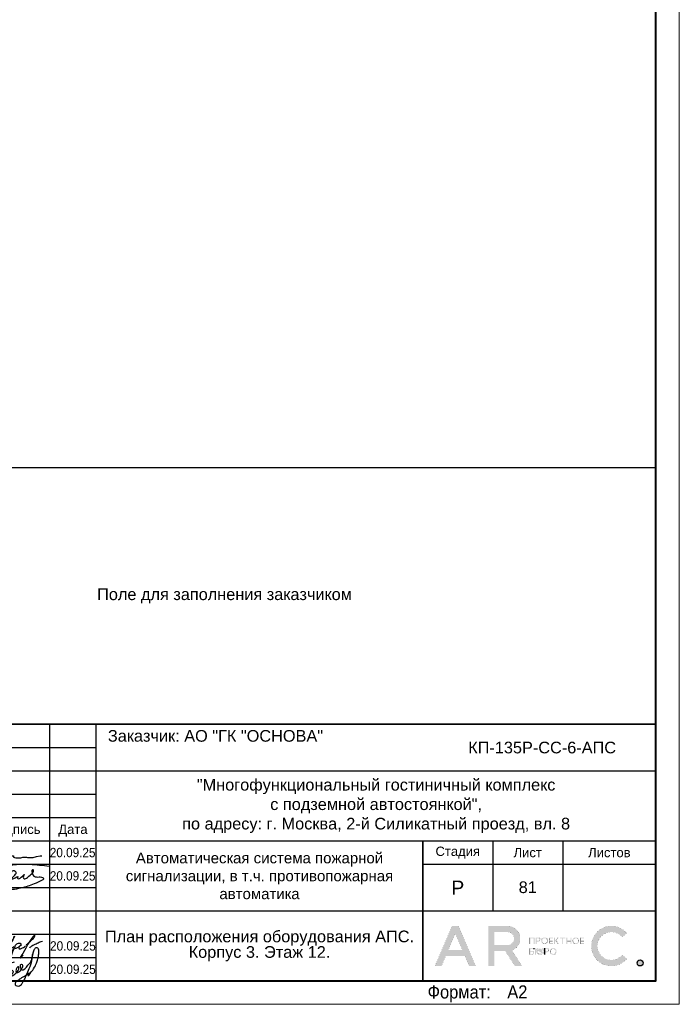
# Model space of a CAD drawing. Header units: millimetres. Extents: x -195178 to 1761886, y 140622 to 301105.
# Tile 64 of 131: x 617169 to 631311, y 182305 to 203401. Entities that reach past the tile are written whole.
import ezdxf
from ezdxf.enums import TextEntityAlignment as Align

# ---------------------------------------------------------------- set-up
doc = ezdxf.new("R2010")
doc.units = ezdxf.units.MM
doc.layers.get('Defpoints').update_dxf_attribs({"color": 252})
for name, color, linetype, lineweight in [('DB CP Оформление', 7, 'Continuous', 25), ('Охрана входов', 252, 'Continuous', 30), ('Рамка', 7, 'Continuous', 18)]:
    doc.layers.add(name, color=color, linetype=linetype, lineweight=lineweight)
doc.layers.add('DB CP Подписи', color=7, linetype='Continuous', lineweight=25, true_color=0x0a45f5)
doc.layers.add('Автоматика', color=1, linetype='Continuous')
doc.layers.add('формат', color=250, linetype='Continuous')
doc.styles.add('Arial', font='arial.ttf', dxfattribs={"width": 0.9, "height": 699.9999999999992})
doc.styles.add('CP.Text', font='arial.ttf')
doc.styles.add('CP.Text дата', font='arial.ttf', dxfattribs={"width": 0.9})

# ---------------------------------------------------------------- blocks, each defined once
blk = doc.blocks.new('*U29')
at = {"color": 0, "lineweight": 0}
blk.add_lwpolyline([(-594, 4.393872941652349e-15), (6.661338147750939e-14, 6.661338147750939e-14), (3.331937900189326e-14, 420.0000000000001), (-594.0000000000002, 420.0000000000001)], close=True, dxfattribs=at)
at = {"lineweight": 40}
blk.add_lwpolyline([(-574, 5.000000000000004), (-4.999999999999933, 5.000000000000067), (-4.999999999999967, 415.0000000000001), (-574.0000000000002, 415.0000000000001)], close=True, dxfattribs=at)
at = {"style": 'Arial', "width": 0.9}
blk.add_text('Формат:', height=2.8, dxfattribs=at).set_placement((-53.97311837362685, 1.250000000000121))
at = {"style": 'Arial', "width": 0.9, "flags": 8}
blk.add_attdef('FORMAT', (-36.87188609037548, 1.257088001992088), '', height=2.8, dxfattribs=at)
blk = doc.blocks.new('Попов')
at = {"layer": 'DB CP Подписи', "color": 160, "true_color": 0x0a45f5}
for points in [[(7.394956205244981, 7.032094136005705), (4.284556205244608, 0.8400941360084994), (3.982156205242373, 0.4944941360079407), (3.665356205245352, 0.2583778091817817), (3.190156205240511, 0.09837780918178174), (2.801356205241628, 0.2064941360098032), (2.509696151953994, 0.451294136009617), (2.383756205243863, 0.7680941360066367), (2.429696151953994, 0.9984941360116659), (2.62855620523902, 1.243294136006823), (3.319756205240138, 1.603294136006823), (3.895756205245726, 1.848094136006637), (4.370956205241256, 1.992094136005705), (4.918156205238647, 1.992094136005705)], [(7.394956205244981, 7.032094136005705), (6.962956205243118, 6.427294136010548), (4.918156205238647, 1.992094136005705)], [(8.094156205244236, 0.03369413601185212), (8.828556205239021, 0.5520941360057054), (9.980556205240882, 1.272094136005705), (10.85895620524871, 1.761694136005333), (10.41255620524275, 1.084894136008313), (11.57895620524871, 2.611294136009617), (12.16935620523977, 3.84969413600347), (12.471756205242, 4.713694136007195), (12.629696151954, 5.419294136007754), (12.689696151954, 6.2400941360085), (12.54375620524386, 6.945694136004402), (12.34215620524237, 7.075294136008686), (12.03975620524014, 7.075294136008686), (11.64969615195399, 6.6000941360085), (11.379696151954, 5.779294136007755), (11.21895620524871, 4.728094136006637), (10.72935620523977, 3.014494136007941), (9.418956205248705, 0.0336941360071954)], [(5.979696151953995, 4.069175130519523), (4.859696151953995, -0.1216221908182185), (5.311356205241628, 0.624094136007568), (5.311356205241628, 0.8688941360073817), (5.624396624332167, 1.697142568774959), (6.247356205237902, 2.150494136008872), (6.650556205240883, 2.323294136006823), (6.909756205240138, 2.323294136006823), (7.125756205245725, 2.150494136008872), (7.125756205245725, 1.747294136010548), (6.82335620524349, 1.243294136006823), (6.333756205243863, 0.7968941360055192), (5.714556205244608, 0.5088941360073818), (5.412156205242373, 0.5952941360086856), (5.49855620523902, 1.286494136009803), (5.817585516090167, 1.879286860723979), (5.714556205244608, 1.286494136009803), (5.829756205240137, 0.9552941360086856), (6.146556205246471, 0.8832941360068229), (6.794556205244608, 1.012894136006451), (7.528956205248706, 1.459294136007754), (8.119356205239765, 2.064094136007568), (8.407356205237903, 2.510494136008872), (8.407356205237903, 2.899294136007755), (8.320956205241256, 3.028894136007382), (8.090556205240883, 2.956894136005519), (7.816956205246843, 2.366494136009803), (7.816956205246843, 1.963294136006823), (7.989756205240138, 1.776094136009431), (8.364156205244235, 1.891294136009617), (8.82495620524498, 2.323294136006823), (9.055356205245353, 2.697694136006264), (9.271356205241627, 3.302494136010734), (9.012156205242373, 3.561694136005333), (8.882556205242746, 3.561694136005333), (8.709696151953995, 3.3600941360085), (8.709696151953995, 2.978377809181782), (9.039696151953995, 2.408377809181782), (10.349696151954, 3.378377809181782), (11.11969615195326, 4.410259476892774), (11.27818451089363, 5.133235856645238), (11.35539592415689, 5.654323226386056), (11.38831620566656, 5.819447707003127), (11.35539592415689, 5.654323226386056)], [(3.521356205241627, 2.971294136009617), (3.294445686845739, 2.859738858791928), (4.789696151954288, 2.859738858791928)], [(3.521356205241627, 2.971294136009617), (4.126156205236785, 3.244894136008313), (4.932556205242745, 3.475294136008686), (6.444556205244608, 3.835294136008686), (7.495756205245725, 4.080094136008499)], [(1.534156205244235, 0.8688941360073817), (1.303756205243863, 1.041694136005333), (1.217356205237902, 1.214494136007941), (1.447756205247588, 1.416094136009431), (2.038156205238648, 1.603294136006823), (2.815756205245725, 1.761694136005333), (3.506956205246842, 1.876894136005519), (4.357209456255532, 1.989153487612), (4.918156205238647, 1.992094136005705)]]:
    blk.add_spline(points, degree=3, dxfattribs=at)
at = {"layer": 'DB CP Подписи'}
blk.add_spline([(8.094156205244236, 0.03369413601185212), (7.791756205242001, -0.2544480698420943), (7.618956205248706, -0.4847058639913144), (7.618956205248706, -0.8015058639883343), (7.950156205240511, -1.060705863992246), (8.569356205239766, -1.060705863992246), (8.943756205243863, -0.7583058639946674), (9.116556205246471, -0.4991058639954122), (9.418956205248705, 0.0336941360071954)], degree=3, dxfattribs=at)
blk = doc.blocks.new('A$Cf51998ab')
at = {"layer": 'DB CP Подписи'}
for points in [[(2.024743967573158, 7.175397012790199), (0.02474396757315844, 3.175397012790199), (2.524743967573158, 0.1753970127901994), (9.524743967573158, 6.675397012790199), (17.02474396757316, 19.1753970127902), (23.52474396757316, 28.6753970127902), (29.02474396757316, 35.6753970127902), (35.52474396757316, 43.6753970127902), (36.52474396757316, 44.6753970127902), (30.02474396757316, 30.6753970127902), (28.52474396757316, 26.1753970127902), (28.52474396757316, 25.1753970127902), (31.52474396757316, 26.6753970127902), (36.02474396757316, 30.1753970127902), (43.52474396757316, 36.1753970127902), (45.52474396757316, 39.1753970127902), (47.52474396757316, 42.6753970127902), (47.52474396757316, 43.1753970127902), (48.02474396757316, 44.1753970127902), (40.52474396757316, 31.1753970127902), (37.52474396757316, 25.6753970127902), (40.52474396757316, 25.1753970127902), (47.02474396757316, 28.6753970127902), (47.52474396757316, 29.1753970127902)], [(66.52474396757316, 31.6753970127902), (75.02474396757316, 39.1753970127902), (79.02474396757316, 43.6753970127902), (79.52474396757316, 46.6753970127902), (75.02474396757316, 41.6753970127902), (69.02474396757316, 32.6753970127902), (61.02474396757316, 18.6753970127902), (57.02474396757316, 11.6753970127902), (61.52474396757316, 15.6753970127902)], [(57.52474396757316, 34.1753970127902), (54.52474396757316, 34.1753970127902), (50.02474396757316, 31.1753970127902), (49.52474396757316, 26.1753970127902), (54.02474396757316, 27.6753970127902), (56.02474396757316, 29.1753970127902), (58.02474396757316, 33.1753970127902), (57.52474396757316, 34.1753970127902)], [(59.02474396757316, 30.6753970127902), (55.49455854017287, 28.71229258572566), (55.52474396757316, 25.6753970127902), (57.52474396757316, 25.6753970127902), (62.02474396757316, 27.6753970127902), (65.02474396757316, 29.6753970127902), (65.52474396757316, 30.1753970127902)], [(71.80259313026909, 27.23596012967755), (75.18207571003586, 30.02247973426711), (81.43411698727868, 33.40007838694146), (87.77064376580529, 36.27103771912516), (91.06563812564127, 37.45319772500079)]]:
    blk.add_spline(points, degree=3, dxfattribs=at)
blk = doc.blocks.new('Лого')
at = {"layer": 'DB CP Оформление'}
h = blk.add_hatch(color=0, dxfattribs=at)
edge = h.paths.add_edge_path()
edge.add_line((-3.149615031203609, 491.8564630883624), (-2.145539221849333, 491.0307320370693))
edge.add_arc((-5.466713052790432, 493.7619962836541), 4.300000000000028, 39.43316774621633, 320.5668322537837, ccw=False)
edge.add_line((-2.145539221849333, 496.4932605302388), (-3.149615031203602, 495.6675294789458))
edge.add_arc((-5.466713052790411, 493.7619962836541), 3.000000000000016, 39.43316774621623, 320.5668322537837)
edge = h.paths.add_edge_path()
edge.add_arc((0.7039796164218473, 490.1453402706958), 0.65, 0, 360)
h.paths.add_polyline_path([(-38.91856638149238, 496.3972109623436), (-37.43639440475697, 492.9290438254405), (-40.40073835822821, 492.9290438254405)], flags=16)
edge = h.paths.add_edge_path(flags=16)
edge.add_line((-30.56831019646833, 493.9825875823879), (-27.63778042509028, 493.9825875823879))
edge.add_arc((-27.63778042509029, 495.2825875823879), 1.299999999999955, 270.0000000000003, 360.0000000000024)
edge.add_line((-26.33778042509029, 495.2825875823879), (-26.33778042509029, 495.4512324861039))
edge.add_arc((-27.63778042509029, 495.4512324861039), 1.300000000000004, 359.9999999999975, 449.9999999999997)
edge.add_line((-27.63778042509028, 496.7512324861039), (-30.56831019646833, 496.7512324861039))
edge.add_line((-30.56831019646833, 496.7512324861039), (-30.56831019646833, 493.9825875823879))
h.paths.add_polyline_path([(-35.9689509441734, 489.4953402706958), (-36.88082038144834, 491.6290438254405), (-40.956312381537, 491.6290438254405), (-41.8681818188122, 489.4953402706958), (-43.28192242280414, 489.4953402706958), (-39.6254366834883, 498.0512324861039), (-38.21169607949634, 498.0512324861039), (-34.55521034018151, 489.4953402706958)])
edge = h.paths.add_edge_path()
edge.add_line((-30.56831019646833, 489.4953402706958), (-31.86831019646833, 489.4953402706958))
edge.add_line((-31.86831019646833, 489.4953402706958), (-31.86831019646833, 498.0512324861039))
edge.add_line((-31.86831019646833, 498.0512324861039), (-27.63778042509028, 498.0512324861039))
edge.add_arc((-27.63778042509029, 495.4512324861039), 2.600000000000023, 0, 89.99999999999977, ccw=False)
edge.add_line((-25.03778042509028, 495.4512324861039), (-25.03778042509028, 495.2825875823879))
edge.add_arc((-27.63778042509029, 495.2825875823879), 2.600000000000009, -70.23716168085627, 0, ccw=False)
edge.add_line((-26.75864866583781, 492.8357268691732), (-24.6131234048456, 489.4953402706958))
edge.add_line((-24.6131234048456, 489.4953402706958), (-26.15818166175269, 489.4953402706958))
edge.add_line((-26.15818166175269, 489.4953402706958), (-28.20534579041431, 492.6825875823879))
edge.add_line((-28.20534579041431, 492.6825875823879), (-30.56831019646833, 492.6825875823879))
edge.add_line((-30.56831019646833, 492.6825875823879), (-30.56831019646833, 489.4953402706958))
edge = h.paths.add_edge_path(flags=16)
edge.add_line((-21.27053753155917, 492.6928723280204), (-21.27053753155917, 492.5228723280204))
edge.add_arc((-20.82053753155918, 492.5228723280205), 0.4499999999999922, 180.0000000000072, 270.0000000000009)
edge.add_line((-20.82053753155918, 492.0728723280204), (-20.69150461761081, 492.0728723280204))
edge.add_arc((-20.6915046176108, 492.5228723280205), 0.4500000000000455, 269.9999999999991, 359.9999999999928)
edge.add_line((-20.24150461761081, 492.5228723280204), (-20.24150461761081, 492.6928723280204))
edge.add_arc((-20.69150461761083, 492.6928723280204), 0.4500000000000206, 0, 89.99999999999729)
edge.add_line((-20.69150461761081, 493.1428723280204), (-20.82053753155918, 493.1428723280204))
edge.add_arc((-20.82053753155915, 492.6928723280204), 0.4500000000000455, 90.00000000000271, 180)
edge = h.paths.add_edge_path(flags=17)
edge.add_line((-21.62964566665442, 491.9228723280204), (-21.62964566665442, 492.5328723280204))
edge.add_line((-21.62964566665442, 492.5328723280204), (-21.45053753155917, 492.5328723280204))
edge.add_line((-21.45053753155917, 492.5328723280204), (-21.45053753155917, 492.5228723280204))
edge.add_arc((-20.85053753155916, 492.5228723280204), 0.6000000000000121, 180, 269.999999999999)
edge.add_line((-20.85053753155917, 491.9228723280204), (-20.66150461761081, 491.9228723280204))
edge.add_arc((-20.66150461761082, 492.5228723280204), 0.6000000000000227, 270.000000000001, 360)
edge.add_line((-20.06150461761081, 492.5228723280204), (-20.06150461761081, 492.6928723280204))
edge.add_arc((-20.66150461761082, 492.6928723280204), 0.6000000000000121, 0, 89.99999999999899)
edge.add_line((-20.66150461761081, 493.2928723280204), (-20.85053753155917, 493.2928723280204))
edge.add_arc((-20.85053753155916, 492.6928723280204), 0.6000000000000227, 90.00000000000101, 180)
edge.add_line((-21.45053753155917, 492.6928723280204), (-21.45053753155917, 492.6828723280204))
edge.add_line((-21.45053753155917, 492.6828723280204), (-21.62964566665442, 492.6828723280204))
edge.add_line((-21.62964566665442, 492.6828723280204), (-21.62964566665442, 493.2928723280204))
edge.add_line((-21.62964566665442, 493.2928723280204), (-21.80964566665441, 493.2928723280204))
edge.add_line((-21.80964566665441, 493.2928723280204), (-21.80964566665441, 491.9228723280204))
edge.add_line((-21.80964566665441, 491.9228723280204), (-21.62964566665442, 491.9228723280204))
edge = h.paths.add_edge_path(flags=16)
edge.add_line((-18.44160413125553, 492.6928723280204), (-18.44160413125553, 492.5228723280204))
edge.add_arc((-17.99160413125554, 492.5228723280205), 0.4499999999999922, 180.0000000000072, 270.0000000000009)
edge.add_line((-17.99160413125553, 492.0728723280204), (-17.86257121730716, 492.0728723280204))
edge.add_arc((-17.86257121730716, 492.5228723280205), 0.4500000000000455, 269.9999999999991, 359.9999999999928)
edge.add_line((-17.41257121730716, 492.5228723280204), (-17.41257121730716, 492.6928723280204))
edge.add_arc((-17.86257121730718, 492.6928723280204), 0.4500000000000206, 0, 89.99999999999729)
edge.add_line((-17.86257121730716, 493.1428723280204), (-17.99160413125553, 493.1428723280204))
edge.add_arc((-17.99160413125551, 492.6928723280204), 0.4500000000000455, 90.00000000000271, 180)
edge = h.paths.add_edge_path()
edge.add_line((-18.62160413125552, 492.6928723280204), (-18.62160413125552, 492.5228723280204))
edge.add_arc((-18.02160413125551, 492.5228723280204), 0.6000000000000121, 180, 269.999999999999)
edge.add_line((-18.02160413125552, 491.9228723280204), (-17.83257121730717, 491.9228723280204))
edge.add_arc((-17.83257121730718, 492.5228723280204), 0.6000000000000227, 270.000000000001, 360)
edge.add_line((-17.23257121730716, 492.5228723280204), (-17.23257121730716, 492.6928723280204))
edge.add_arc((-17.83257121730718, 492.6928723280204), 0.6000000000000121, 0, 89.99999999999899)
edge.add_line((-17.83257121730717, 493.2928723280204), (-18.02160413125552, 493.2928723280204))
edge.add_arc((-18.02160413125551, 492.6928723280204), 0.6000000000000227, 90.00000000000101, 180)
edge = h.paths.add_edge_path(flags=16)
edge.add_line((-13.61226025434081, 494.9777851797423), (-13.61226025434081, 494.8077851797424))
edge.add_arc((-13.16226025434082, 494.8077851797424), 0.4499999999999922, 180.0000000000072, 270.0000000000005)
edge.add_line((-13.16226025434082, 494.3577851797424), (-13.03322734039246, 494.3577851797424))
edge.add_arc((-13.03322734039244, 494.8077851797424), 0.4500000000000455, 269.9999999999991, 359.9999999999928)
edge.add_line((-12.58322734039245, 494.8077851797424), (-12.58322734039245, 494.9777851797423))
edge.add_arc((-13.03322734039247, 494.9777851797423), 0.4500000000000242, 0, 89.99999999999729)
edge.add_line((-13.03322734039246, 495.4277851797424), (-13.16226025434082, 495.4277851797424))
edge.add_arc((-13.16226025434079, 494.9777851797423), 0.4500000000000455, 90.00000000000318, 180)
edge = h.paths.add_edge_path()
edge.add_line((-13.79226025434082, 494.9777851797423), (-13.79226025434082, 494.8077851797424))
edge.add_arc((-13.19226025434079, 494.8077851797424), 0.6000000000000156, 180, 269.9999999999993)
edge.add_line((-13.19226025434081, 494.2077851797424), (-13.00322734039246, 494.2077851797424))
edge.add_arc((-13.00322734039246, 494.8077851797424), 0.6000000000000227, 270.000000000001, 360)
edge.add_line((-12.40322734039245, 494.8077851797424), (-12.40322734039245, 494.9777851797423))
edge.add_arc((-13.00322734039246, 494.9777851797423), 0.6000000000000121, 0, 89.99999999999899)
edge.add_line((-13.00322734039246, 495.5777851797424), (-13.19226025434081, 495.5777851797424))
edge.add_arc((-13.19226025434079, 494.9777851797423), 0.6000000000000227, 90.00000000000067, 180)
edge = h.paths.add_edge_path(flags=16)
edge.add_line((-20.28705089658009, 494.9777851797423), (-20.28705089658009, 494.8077851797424))
edge.add_arc((-19.8370508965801, 494.8077851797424), 0.4499999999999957, 180.0000000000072, 270.0000000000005)
edge.add_line((-19.83705089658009, 494.3577851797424), (-19.70801798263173, 494.3577851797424))
edge.add_arc((-19.70801798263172, 494.8077851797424), 0.4500000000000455, 269.9999999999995, 359.9999999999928)
edge.add_line((-19.25801798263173, 494.8077851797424), (-19.25801798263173, 494.9777851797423))
edge.add_arc((-19.70801798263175, 494.9777851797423), 0.4500000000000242, 0, 89.99999999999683)
edge.add_line((-19.70801798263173, 495.4277851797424), (-19.83705089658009, 495.4277851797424))
edge.add_arc((-19.83705089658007, 494.9777851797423), 0.4500000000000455, 90.00000000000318, 180)
edge = h.paths.add_edge_path()
edge.add_line((-20.46705089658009, 494.9777851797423), (-20.46705089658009, 494.8077851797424))
edge.add_arc((-19.86705089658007, 494.8077851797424), 0.6000000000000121, 180, 269.999999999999)
edge.add_line((-19.86705089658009, 494.2077851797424), (-19.67801798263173, 494.2077851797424))
edge.add_arc((-19.67801798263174, 494.8077851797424), 0.6000000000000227, 270.000000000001, 360)
edge.add_line((-19.07801798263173, 494.8077851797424), (-19.07801798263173, 494.9777851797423))
edge.add_arc((-19.67801798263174, 494.9777851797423), 0.6000000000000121, 0, 89.99999999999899)
edge.add_line((-19.67801798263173, 495.5777851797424), (-19.86705089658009, 495.5777851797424))
edge.add_arc((-19.86705089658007, 494.9777851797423), 0.6000000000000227, 90.00000000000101, 180)
edge = h.paths.add_edge_path(flags=16)
edge.add_arc((-19.22667760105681, 492.7878723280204), 0.1800000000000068, 270.0000000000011, 360)
edge.add_line((-19.04667760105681, 492.7878723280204), (-19.0466776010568, 492.9328723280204))
edge.add_arc((-19.22667760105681, 492.9328723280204), 0.1800000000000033, 0, 89.99999999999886)
edge.add_line((-19.2266776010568, 493.1128723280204), (-19.63443714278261, 493.1128723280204))
edge.add_line((-19.63443714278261, 493.1128723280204), (-19.6344371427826, 492.6078723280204))
edge.add_line((-19.6344371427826, 492.6078723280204), (-19.22667760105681, 492.6078723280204))
edge = h.paths.add_edge_path()
edge.add_line((-19.63443714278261, 491.9228723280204), (-19.81443714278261, 491.9228723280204))
edge.add_line((-19.81443714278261, 491.9228723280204), (-19.81443714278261, 493.2928723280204))
edge.add_line((-19.81443714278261, 493.2928723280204), (-19.2266776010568, 493.2928723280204))
edge.add_arc((-19.2266776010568, 492.9328723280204), 0.3600000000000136, 0, 89.99999999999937, ccw=False)
edge.add_line((-18.8666776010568, 492.9328723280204), (-18.86667760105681, 492.7878723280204))
edge.add_arc((-19.22667760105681, 492.7878723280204), 0.3600000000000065, -89.99999999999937, 0, ccw=False)
edge.add_line((-19.22667760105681, 492.4278723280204), (-19.63443714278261, 492.4278723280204))
edge.add_line((-19.63443714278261, 492.4278723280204), (-19.63443714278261, 491.9228723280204))
edge = h.paths.add_edge_path(flags=16)
edge.add_line((-22.41432519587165, 492.0728723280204), (-22.81592550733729, 492.0728723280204))
edge.add_line((-22.81592550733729, 492.0728723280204), (-22.81592550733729, 492.5700955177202))
edge.add_line((-22.81592550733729, 492.5700955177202), (-22.41432519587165, 492.5700955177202))
edge.add_arc((-22.41432519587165, 492.3900955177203), 0.17999999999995, -1.807620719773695e-11, 89.99999999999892, ccw=False)
edge.add_line((-22.23432519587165, 492.3900955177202), (-22.23432519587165, 492.2528723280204))
edge.add_arc((-22.41432519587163, 492.2528723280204), 0.1799999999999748, -90.00000000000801, 0, ccw=False)
h.paths.add_polyline_path([(-16.95626591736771, 495.5777851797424), (-17.51223811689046, 494.9677851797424), (-17.55459530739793, 494.9677851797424), (-17.55459530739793, 495.5777851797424), (-17.73459530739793, 495.5777851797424), (-17.73459530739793, 494.2077851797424), (-17.55459530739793, 494.2077851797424), (-17.55459530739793, 494.8177851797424), (-17.47826675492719, 494.8177851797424), (-16.92229455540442, 494.2077851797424), (-16.67874821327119, 494.2077851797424), (-17.32006333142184, 494.9114214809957), (-16.71271957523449, 495.5777851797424)])
edge = h.paths.add_edge_path()
edge.add_line((-22.10894538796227, 493.1128723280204), (-22.8159255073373, 493.1128723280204))
edge.add_line((-22.8159255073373, 493.1128723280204), (-22.81592550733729, 492.7200955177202))
edge.add_line((-22.81592550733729, 492.7200955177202), (-22.41432519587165, 492.7200955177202))
edge.add_arc((-22.41432519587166, 492.3600955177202), 0.3600000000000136, 0, 89.99999999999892, ccw=False)
edge.add_line((-22.05432519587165, 492.3600955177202), (-22.05432519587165, 492.2828723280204))
edge.add_arc((-22.41432519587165, 492.2828723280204), 0.3600000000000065, -89.99999999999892, 0, ccw=False)
edge.add_line((-22.41432519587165, 491.9228723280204), (-23.01592550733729, 491.9228723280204))
edge.add_line((-23.01592550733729, 491.9228723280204), (-23.01592550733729, 493.2928723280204))
edge.add_line((-23.01592550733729, 493.2928723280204), (-22.10894538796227, 493.2928723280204))
edge.add_line((-22.10894538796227, 493.2928723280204), (-22.10894538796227, 493.1128723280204))
h.paths.add_polyline_path([(-15.99401623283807, 495.3977851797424), (-16.45775531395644, 495.3977851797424), (-16.45775531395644, 495.5777851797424), (-15.35027715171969, 495.5777851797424), (-15.35027715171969, 495.3977851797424), (-15.81401623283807, 495.3977851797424), (-15.81401623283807, 494.2077851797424), (-15.99401623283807, 494.2077851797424)])
h.paths.add_polyline_path([(-14.219327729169, 494.9827851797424), (-14.219327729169, 495.5777851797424), (-14.039327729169, 495.5777851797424), (-14.039327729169, 494.2077851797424), (-14.219327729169, 494.2077851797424), (-14.219327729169, 494.8027851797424), (-14.92320967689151, 494.8027851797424), (-14.92320967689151, 494.2077851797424), (-15.10320967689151, 494.2077851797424), (-15.10320967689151, 495.5777851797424), (-14.92320967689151, 495.5777851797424), (-14.92320967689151, 494.9827851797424)])
h.paths.add_polyline_path([(-11.97615986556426, 494.8027851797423), (-11.97615986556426, 494.3877851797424), (-11.30687213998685, 494.3877851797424), (-11.30687213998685, 494.2077851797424), (-12.15615986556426, 494.2077851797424), (-12.15615986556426, 495.5777851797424), (-11.30687213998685, 495.5777851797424), (-11.30687213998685, 495.3977851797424), (-11.97615986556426, 495.3977851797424), (-11.97615986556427, 494.9827851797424), (-11.34484040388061, 494.9827851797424), (-11.34484040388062, 494.8027851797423)])
edge = h.paths.add_edge_path(flags=16)
edge.add_arc((-21.07411837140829, 495.0727851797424), 0.1800000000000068, 270.0000000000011, 360)
edge.add_line((-20.89411837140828, 495.0727851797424), (-20.89411837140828, 495.2177851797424))
edge.add_arc((-21.07411837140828, 495.2177851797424), 0.1800000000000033, 0, 89.99999999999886)
edge.add_line((-21.07411837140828, 495.3977851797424), (-21.48187791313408, 495.3977851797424))
edge.add_line((-21.48187791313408, 495.3977851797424), (-21.48187791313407, 494.8927851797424))
edge.add_line((-21.48187791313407, 494.8927851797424), (-21.07411837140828, 494.8927851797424))
h.paths.add_polyline_path([(-22.81592550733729, 494.2077851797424), (-23.01592550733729, 494.2077851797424), (-23.01592550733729, 495.5777851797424), (-21.90894538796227, 495.5777851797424), (-21.90894538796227, 494.2077851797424), (-22.10894538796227, 494.2077851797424), (-22.10894538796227, 495.3977851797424), (-22.81592550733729, 495.3977851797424)])
h.paths.add_polyline_path([(-18.65095050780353, 494.8027851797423), (-18.65095050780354, 494.3877851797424), (-17.98166278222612, 494.3877851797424), (-17.98166278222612, 494.2077851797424), (-18.83095050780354, 494.2077851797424), (-18.83095050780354, 495.5777851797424), (-17.98166278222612, 495.5777851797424), (-17.98166278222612, 495.3977851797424), (-18.65095050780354, 495.3977851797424), (-18.65095050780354, 494.9827851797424), (-18.01963104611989, 494.9827851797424), (-18.01963104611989, 494.8027851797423)])
edge = h.paths.add_edge_path()
edge.add_line((-21.48187791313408, 494.2077851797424), (-21.66187791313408, 494.2077851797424))
edge.add_line((-21.66187791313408, 494.2077851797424), (-21.66187791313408, 495.5777851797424))
edge.add_line((-21.66187791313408, 495.5777851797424), (-21.07411837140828, 495.5777851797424))
edge.add_arc((-21.07411837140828, 495.2177851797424), 0.3600000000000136, 0, 89.99999999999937, ccw=False)
edge.add_line((-20.71411837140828, 495.2177851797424), (-20.71411837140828, 495.0727851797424))
edge.add_arc((-21.07411837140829, 495.0727851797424), 0.3600000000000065, -89.99999999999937, 0, ccw=False)
edge.add_line((-21.07411837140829, 494.7127851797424), (-21.48187791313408, 494.7127851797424))
edge.add_line((-21.48187791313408, 494.7127851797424), (-21.48187791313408, 494.2077851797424))
edge = h.paths.add_edge_path()
edge.add_line((-19.81443714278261, 493.2928723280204), (-19.81443714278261, 491.9228723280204))
edge.add_line((-22.10894538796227, 493.2928723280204), (-22.10894538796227, 493.1128723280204))
at = {"layer": 'DB CP Оформление', "color": 0}
for p, q in [((-22.10894538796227, 493.2928723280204), (-22.10894538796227, 493.1128723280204)), ((-19.81443714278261, 493.2928723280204), (-19.81443714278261, 491.9228723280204))]:
    blk.add_line(p, q, dxfattribs=at)
at = {"layer": 'DB CP Оформление', "color": 0, "const_width": 0.01}
for points in [[(-35.9689509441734, 489.4953402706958), (-36.88082038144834, 491.6290438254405), (-40.956312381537, 491.6290438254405), (-41.8681818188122, 489.4953402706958), (-43.28192242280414, 489.4953402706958), (-39.6254366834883, 498.0512324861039), (-38.21169607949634, 498.0512324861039), (-34.55521034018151, 489.4953402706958)], [(-38.91856638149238, 496.3972109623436), (-37.43639440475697, 492.9290438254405), (-40.40073835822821, 492.9290438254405)], [(-22.81592550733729, 494.2077851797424), (-23.01592550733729, 494.2077851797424), (-23.01592550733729, 495.5777851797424), (-21.90894538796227, 495.5777851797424), (-21.90894538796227, 494.2077851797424), (-22.10894538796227, 494.2077851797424), (-22.10894538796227, 495.3977851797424), (-22.81592550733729, 495.3977851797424)], [(-18.65095050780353, 494.8027851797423), (-18.65095050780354, 494.3877851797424), (-17.98166278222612, 494.3877851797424), (-17.98166278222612, 494.2077851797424), (-18.83095050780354, 494.2077851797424), (-18.83095050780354, 495.5777851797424), (-17.98166278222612, 495.5777851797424), (-17.98166278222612, 495.3977851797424), (-18.65095050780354, 495.3977851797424), (-18.65095050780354, 494.9827851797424), (-18.01963104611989, 494.9827851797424), (-18.01963104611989, 494.8027851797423)], [(-16.95626591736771, 495.5777851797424), (-17.51223811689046, 494.9677851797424), (-17.55459530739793, 494.9677851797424), (-17.55459530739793, 495.5777851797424), (-17.73459530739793, 495.5777851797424), (-17.73459530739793, 494.2077851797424), (-17.55459530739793, 494.2077851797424), (-17.55459530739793, 494.8177851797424), (-17.47826675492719, 494.8177851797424), (-16.92229455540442, 494.2077851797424), (-16.67874821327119, 494.2077851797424), (-17.32006333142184, 494.9114214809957), (-16.71271957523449, 495.5777851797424)], [(-15.99401623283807, 495.3977851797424), (-16.45775531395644, 495.3977851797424), (-16.45775531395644, 495.5777851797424), (-15.35027715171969, 495.5777851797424), (-15.35027715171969, 495.3977851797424), (-15.81401623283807, 495.3977851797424), (-15.81401623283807, 494.2077851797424), (-15.99401623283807, 494.2077851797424)], [(-14.219327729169, 494.9827851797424), (-14.219327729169, 495.5777851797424), (-14.039327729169, 495.5777851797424), (-14.039327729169, 494.2077851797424), (-14.219327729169, 494.2077851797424), (-14.219327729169, 494.8027851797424), (-14.92320967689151, 494.8027851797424), (-14.92320967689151, 494.2077851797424), (-15.10320967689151, 494.2077851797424), (-15.10320967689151, 495.5777851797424), (-14.92320967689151, 495.5777851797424), (-14.92320967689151, 494.9827851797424)], [(-11.97615986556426, 494.8027851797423), (-11.97615986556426, 494.3877851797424), (-11.30687213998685, 494.3877851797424), (-11.30687213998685, 494.2077851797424), (-12.15615986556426, 494.2077851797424), (-12.15615986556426, 495.5777851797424), (-11.30687213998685, 495.5777851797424), (-11.30687213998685, 495.3977851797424), (-11.97615986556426, 495.3977851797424), (-11.97615986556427, 494.9827851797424), (-11.34484040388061, 494.9827851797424), (-11.34484040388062, 494.8027851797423)]]:
    blk.add_lwpolyline(points, close=True, dxfattribs=at)
for points in [[(-30.56831019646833, 489.4953402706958), (-31.86831019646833, 489.4953402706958), (-31.86831019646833, 498.0512324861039), (-27.63778042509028, 498.0512324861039, -0.414213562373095), (-25.03778042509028, 495.4512324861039), (-25.03778042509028, 495.2825875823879, -0.316436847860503), (-26.75864866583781, 492.8357268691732), (-24.6131234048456, 489.4953402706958), (-26.15818166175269, 489.4953402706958), (-28.20534579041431, 492.6825875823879), (-30.56831019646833, 492.6825875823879)], [(-3.149615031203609, 491.8564630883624), (-2.145539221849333, 491.0307320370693, -2.790346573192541), (-2.145539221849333, 496.4932605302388), (-3.149615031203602, 495.6675294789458, 2.790346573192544)], [(-30.56831019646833, 493.9825875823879), (-27.63778042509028, 493.9825875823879, 0.414213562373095), (-26.33778042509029, 495.2825875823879), (-26.33778042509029, 495.4512324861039, 0.414213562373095), (-27.63778042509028, 496.7512324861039), (-30.56831019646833, 496.7512324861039)], [(-21.48187791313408, 494.2077851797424), (-21.66187791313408, 494.2077851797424), (-21.66187791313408, 495.5777851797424), (-21.07411837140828, 495.5777851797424, -0.4142135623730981), (-20.71411837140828, 495.2177851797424), (-20.71411837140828, 495.0727851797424, -0.4142135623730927), (-21.07411837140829, 494.7127851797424), (-21.48187791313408, 494.7127851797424)], [(-21.07411837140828, 494.8927851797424, 0.4142135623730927), (-20.89411837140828, 495.0727851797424), (-20.89411837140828, 495.2177851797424, 0.4142135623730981), (-21.07411837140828, 495.3977851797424), (-21.48187791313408, 495.3977851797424), (-21.48187791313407, 494.8927851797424)], [(-20.46705089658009, 494.9777851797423), (-20.46705089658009, 494.8077851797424, 0.414213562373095), (-19.86705089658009, 494.2077851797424), (-19.67801798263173, 494.2077851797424, 0.414213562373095), (-19.07801798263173, 494.8077851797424), (-19.07801798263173, 494.9777851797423, 0.414213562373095), (-19.67801798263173, 495.5777851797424), (-19.86705089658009, 495.5777851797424, 0.414213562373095)], [(-20.28705089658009, 494.9777851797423), (-20.28705089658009, 494.8077851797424, 0.414213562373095), (-19.83705089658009, 494.3577851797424), (-19.70801798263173, 494.3577851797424, 0.414213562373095), (-19.25801798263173, 494.8077851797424), (-19.25801798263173, 494.9777851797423, 0.414213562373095), (-19.70801798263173, 495.4277851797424), (-19.83705089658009, 495.4277851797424, 0.414213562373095)], [(-13.79226025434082, 494.9777851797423), (-13.79226025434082, 494.8077851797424, 0.414213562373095), (-13.19226025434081, 494.2077851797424), (-13.00322734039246, 494.2077851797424, 0.414213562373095), (-12.40322734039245, 494.8077851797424), (-12.40322734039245, 494.9777851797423, 0.414213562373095), (-13.00322734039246, 495.5777851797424), (-13.19226025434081, 495.5777851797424, 0.414213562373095)], [(-13.61226025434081, 494.9777851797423), (-13.61226025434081, 494.8077851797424, 0.414213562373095), (-13.16226025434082, 494.3577851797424), (-13.03322734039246, 494.3577851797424, 0.414213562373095), (-12.58322734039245, 494.8077851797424), (-12.58322734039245, 494.9777851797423, 0.414213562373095), (-13.03322734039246, 495.4277851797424), (-13.16226025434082, 495.4277851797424, 0.414213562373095)], [(-22.10894538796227, 493.1128723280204), (-22.8159255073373, 493.1128723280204), (-22.81592550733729, 492.7200955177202), (-22.41432519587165, 492.7200955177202, -0.4142135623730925), (-22.05432519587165, 492.3600955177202), (-22.05432519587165, 492.2828723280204, -0.4142135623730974), (-22.41432519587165, 491.9228723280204), (-23.01592550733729, 491.9228723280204), (-23.01592550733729, 493.2928723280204), (-22.10894538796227, 493.2928723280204)], [(-22.41432519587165, 492.0728723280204), (-22.81592550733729, 492.0728723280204), (-22.81592550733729, 492.5700955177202), (-22.41432519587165, 492.5700955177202, -0.4142135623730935), (-22.23432519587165, 492.3900955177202), (-22.23432519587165, 492.2528723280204, -0.4142135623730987)], [(-21.62964566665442, 491.9228723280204), (-21.62964566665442, 492.5328723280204), (-21.45053753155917, 492.5328723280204), (-21.45053753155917, 492.5228723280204, 0.414213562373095), (-20.85053753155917, 491.9228723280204), (-20.66150461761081, 491.9228723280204, 0.414213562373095), (-20.06150461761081, 492.5228723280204), (-20.06150461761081, 492.6928723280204, 0.414213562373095), (-20.66150461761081, 493.2928723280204), (-20.85053753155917, 493.2928723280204, 0.414213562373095), (-21.45053753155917, 492.6928723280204), (-21.45053753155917, 492.6828723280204), (-21.62964566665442, 492.6828723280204), (-21.62964566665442, 493.2928723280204), (-21.80964566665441, 493.2928723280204), (-21.80964566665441, 491.9228723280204)], [(-21.27053753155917, 492.6928723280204), (-21.27053753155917, 492.5228723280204, 0.414213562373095), (-20.82053753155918, 492.0728723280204), (-20.69150461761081, 492.0728723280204, 0.414213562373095), (-20.24150461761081, 492.5228723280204), (-20.24150461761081, 492.6928723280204, 0.414213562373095), (-20.69150461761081, 493.1428723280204), (-20.82053753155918, 493.1428723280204, 0.414213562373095)], [(-19.63443714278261, 491.9228723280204), (-19.81443714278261, 491.9228723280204), (-19.81443714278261, 493.2928723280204), (-19.2266776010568, 493.2928723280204, -0.4142135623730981), (-18.8666776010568, 492.9328723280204), (-18.86667760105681, 492.7878723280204, -0.4142135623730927), (-19.22667760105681, 492.4278723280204), (-19.63443714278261, 492.4278723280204)], [(-19.22667760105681, 492.6078723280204, 0.4142135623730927), (-19.04667760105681, 492.7878723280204), (-19.0466776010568, 492.9328723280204, 0.4142135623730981), (-19.2266776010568, 493.1128723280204), (-19.63443714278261, 493.1128723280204), (-19.6344371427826, 492.6078723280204)], [(-18.62160413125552, 492.6928723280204), (-18.62160413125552, 492.5228723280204, 0.414213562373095), (-18.02160413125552, 491.9228723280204), (-17.83257121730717, 491.9228723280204, 0.414213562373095), (-17.23257121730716, 492.5228723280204), (-17.23257121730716, 492.6928723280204, 0.414213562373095), (-17.83257121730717, 493.2928723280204), (-18.02160413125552, 493.2928723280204, 0.414213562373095)], [(-18.44160413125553, 492.6928723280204), (-18.44160413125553, 492.5228723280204, 0.414213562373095), (-17.99160413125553, 492.0728723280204), (-17.86257121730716, 492.0728723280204, 0.414213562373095), (-17.41257121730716, 492.5228723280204), (-17.41257121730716, 492.6928723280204, 0.414213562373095), (-17.86257121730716, 493.1428723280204), (-17.99160413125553, 493.1428723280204, 0.414213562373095)]]:
    blk.add_lwpolyline(points, format="xyb", close=True, dxfattribs=at)
at = {"layer": 'DB CP Оформление', "color": 0}
blk.add_circle((0.7039796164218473, 490.1453402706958), 0.65, dxfattribs=at)
at = {"layer": 'Defpoints', "color": 0}
blk.add_lwpolyline([(-45.89650028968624, 501.2732863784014), (4.103499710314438, 501.2732863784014), (4.103499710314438, 486.2732863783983), (-45.89650028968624, 486.2732863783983)], close=True, dxfattribs=at)
blk = doc.blocks.new('A$C5BE547C8')
at = {"layer": 'DB CP Подписи', "color": 160, "true_color": 0x0a45f5}
for points in [[(12.77064067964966, 273.4620631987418), (54.9465189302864, 284.4855278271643), (94.154754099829, 355.2698806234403), (190.2780455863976, 461.4464249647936), (197.8667517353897, 439.9583000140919)], [(553.6754189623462, 292.4671654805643), (541.1363445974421, 294.8536106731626), (543.5881781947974, 221.3447915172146), (618.3679039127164, 188.8783703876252), (688.8570107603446, 181.5274854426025), (702.341915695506, 169.2760206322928), (655.1448083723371, 128.8461685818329), (445.8771119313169, 43.72502877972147), (210.5232081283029, -1.356840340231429), (25.1820216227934, -2.336883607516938), (-119.9528827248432, 30.00445333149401), (-207.229957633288, 105.4676031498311), (-226.8427679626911, 202.491644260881), (-177.8107121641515, 263.2541753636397), (-54.24994114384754, 301.4757719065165), (189.9297362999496, 360.2782164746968), (498.8316938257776, 377.9189649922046), (787.0024744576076, 349.3846527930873)], [(-36.17550682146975, 134.4371501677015), (61.71678818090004, 412.4869762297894)], [(240.4512582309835, 278.160545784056), (216.6761126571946, 242.9138925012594), (193.0570860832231, 200.9501308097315), (214.3763311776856, 163.8837520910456), (260.4151262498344, 165.1061032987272), (324.2741268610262, 195.7046833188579), (317.2758679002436, 178.2197674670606), (323.3993369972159, 165.9803596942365), (371.5122399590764, 186.0879841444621), (421.3747226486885, 228.0517155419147), (401.2547955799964, 186.9622102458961), (414.3764636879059, 162.4833644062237), (464.2389463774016, 183.4652452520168), (539.4700353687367, 247.2851138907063), (556.5207641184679, 274.5734312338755), (553.6754189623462, 292.4671654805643)], [(12.77064067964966, 273.4620631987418), (53.68175455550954, 259.2054039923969), (47.35787273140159, 207.3811667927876), (60.00563637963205, 173.2529950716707), (97.94904722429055, 183.3650324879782)], [(97.94904722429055, 183.3650324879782), (177.0679458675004, 224.8184770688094), (161.8986921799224, 163.5096667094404), (207.1457470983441, 161.4226177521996), (266.314922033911, 204.5548820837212), (296.9437179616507, 255.3396693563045), (253.785020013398, 280.3842265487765), (197.7158576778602, 243.8061435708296), (177.076149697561, 224.897245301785)]]:
    blk.add_spline(points, degree=3, dxfattribs=at)
blk = doc.blocks.new('Никачалов')
blk.add_lwpolyline([(-307.2528087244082, -10.52482762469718), (-266.7209943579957, -10.52482762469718), (-217.2917009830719, 12.19796214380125), (-151.053767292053, 56.65713122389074), (-104.5903002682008, 97.1639252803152), (-42.3079472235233, 148.5397506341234), (-2.762450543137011, 181.1417946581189), (25.90605847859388, 213.7455219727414), (43.7010164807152, 235.4819012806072), (55.56432182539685, 255.2404097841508), (61.49597449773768, 269.0720390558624), (48.64291482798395, 267.0958515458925), (20.96416013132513, 227.5771512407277), (-26.48906123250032, 171.2625404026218), (-43.29770154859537, 147.551656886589), (-106.566372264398, 73.45304175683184), (-171.8145516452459, 1.330614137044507), (-320.1058683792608, -151.8054015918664), (-406.1148320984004, -241.7118334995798), (-487.1818974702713, -312.8461673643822), (-518.8162328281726, -343.4720238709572), (-528.703466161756, -345.4482113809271), (-526.7239574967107, -334.5808633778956), (-516.8401608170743, -316.7968590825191), (-494.0998678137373, -283.2067213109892), (-477.294664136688, -261.4703420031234), (-435.7730954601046, -217.0111729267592), (-400.1831794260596, -188.3598206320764), (-362.6171914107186, -168.6013121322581), (-318.1297963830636, -150.8173078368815), (-234.0969046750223, -118.213580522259), (-154.0195936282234, -90.55032198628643), (-5.728276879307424, -52.01971543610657), (-125.3510846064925, -134.0213973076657), (-130.2929829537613, -133.0333035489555), (-128.316910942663, -131.0571160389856), (-95.39726961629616, -111.8204287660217), (-59.85203000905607, -95.76348443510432), (-27.71938084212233, -87.49177623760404), (-25.77080201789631, -90.41229184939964), (-29.66795968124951, -102.5757764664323), (-30.15252690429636, -110.3610126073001), (-29.17995580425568, -115.7122051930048), (-24.3102270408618, -121.0650810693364), (-17.49535610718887, -123.4974413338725), (-8.24390245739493, -125.9314848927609), (2.468126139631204, -127.3909010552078), (14.15272583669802, -127.3909010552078), (101.7906602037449, -127.3909010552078), (105.0348549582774, -129.2711407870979), (104.8664592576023, -152.815378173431), (110.9218312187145, -158.3651994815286), (128.4246742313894, -163.9133375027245), (156.4780234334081, -166.202617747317), (264.0107071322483, -165.9518068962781), (307.6251938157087, -158.1497378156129), (346.3905716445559, -151.961947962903), (383.8122205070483, -151.961947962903), (403.5351374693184, -158.7119581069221), (436.9152894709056, -161.67118948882), (526.11689822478, -161.927050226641), (598.5373598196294, -138.5208429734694), (676.6111056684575, -125.8742528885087), (713.761259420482, -126.4129070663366)])
blk = doc.blocks.new('ауацуа')
at = {"layer": 'DB CP Оформление'}
for p, q in [((-901444.4389830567, -47611.55045884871), (-882944.4389830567, -47611.55045884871)), ((-901444.4389830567, -53111.55045884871), (-901444.4389830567, -47611.55045884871)), ((-900444.4389830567, -47611.55045884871), (-900444.4389830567, -50111.55045884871)), ((-899444.4389830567, -47611.55045884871), (-899444.4389830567, -53111.55045884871)), ((-898444.4389830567, -47611.55045884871), (-898444.4389830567, -50111.55045884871)), ((-897444.4389830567, -47611.55045884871), (-897444.4389830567, -53111.55045884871)), ((-895944.4389830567, -47611.55045884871), (-895944.4389830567, -53111.55045884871)), ((-894944.4389830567, -53111.55045884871), (-894944.4389830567, -47612.58197722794)), ((-901444.4389830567, -48111.55045884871), (-894944.4389830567, -48111.55045884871)), ((-901444.4389830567, -48611.55045884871), (-894944.4389830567, -48611.55045884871)), ((-894944.4389830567, -48611.55045884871), (-882944.4389830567, -48611.55045884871)), ((-901444.4389830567, -49111.55045884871), (-894944.4389830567, -49111.55045884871)), ((-901444.4389830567, -49611.55045884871), (-894944.4389830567, -49611.55045884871)), ((-901444.4389830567, -50111.55045884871), (-882944.4389830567, -50111.55045884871)), ((-887944.4389830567, -53111.55045884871), (-887944.4389830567, -50111.55045884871)), ((-887944.4389830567, -50111.55045884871), (-887944.4389830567, -53111.55045884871)), ((-886444.4389830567, -50111.55045884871), (-886444.4389830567, -51611.55045884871)), ((-884944.4389830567, -50111.55045884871), (-884944.4389830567, -51611.55045884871)), ((-901444.4389830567, -50611.55045884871), (-894944.4389830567, -50611.55045884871)), ((-887944.4389830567, -50611.55045884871), (-882944.4389830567, -50611.55045884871)), ((-901444.4389830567, -51111.55045884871), (-894944.4389830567, -51111.55045884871)), ((-901444.4389830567, -51611.55045884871), (-894944.4389830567, -51611.55045884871)), ((-894944.4389830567, -51611.55045884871), (-882944.4389830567, -51611.55045884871)), ((-901444.4389830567, -52111.55045884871), (-894944.4389830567, -52111.55045884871)), ((-901444.4389830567, -52611.55045884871), (-894944.4389830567, -52611.55045884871)), ((-901444.4389830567, -53111.55045884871), (-882944.4389830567, -53111.55045884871))]:
    blk.add_line(p, q, dxfattribs=at)
at = {"layer": 'DB CP Оформление', "ltscale": 100}
blk.add_line((-882944.4389830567, -53111.55045884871), (-882944.4389830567, -47611.55045884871), dxfattribs=at)
at = {"layer": 'DB CP Оформление'}
blk.add_lwpolyline([(-887944.4389830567, -51611.55045884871), (-882944.4389830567, -51611.55045884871), (-882944.4389830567, -53111.55045884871), (-887944.4389830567, -53111.55045884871)], close=True, dxfattribs=at)
at = {"layer": 'DB CP Оформление', "color": 0, "xscale": 100, "yscale": 100, "zscale": 100}
blk.add_blockref('Лого', (-883354.7889540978, -101738.8790966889), dxfattribs=at)
at = {"layer": 'DB CP Подписи'}
blk.add_blockref('Никачалов', (-896824.2117446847, -50303.85781468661), dxfattribs=at)
at = {"layer": 'DB CP Подписи', "color": 160, "true_color": 0x0a45f5, "xscale": 1.445624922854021, "yscale": 1.445624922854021, "zscale": 1.445624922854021}
blk.add_blockref('A$C5BE547C8', (-897091.0831624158, -51157.1531102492), dxfattribs=at)
at = {"layer": 'DB CP Подписи'}
for name, p, xscale, yscale, zscale in [('A$Cf51998ab', (-897379.3541802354, -52782.28930560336), 14.0625, 14.0625, 14.0625), ('Попов', (-897444.4389830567, -53111.55045884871), 100, 100, 100)]:
    blk.add_blockref(name, p, dxfattribs=dict(at, xscale=xscale, yscale=yscale, zscale=zscale))
at = {"layer": 'DB CP Оформление', "style": 'CP.Text'}
for s, p in [('Изм.', (-900944.4389830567, -49861.55045884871)), ('Кол.уч.', (-899944.4389830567, -49861.55045884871)), ('Лист', (-898944.4389830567, -49861.55045884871)), ('№док.', (-897944.4389830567, -49861.55045884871)), ('Подпись', (-896694.4389830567, -49861.55045884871)), ('Дата', (-895444.4389830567, -49861.55045884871))]:
    blk.add_text(s, height=200, dxfattribs=at).set_placement(p, align=Align.MIDDLE_CENTER)
at = {"layer": 'DB CP Оформление'}
for s, insert, char_height, width, attachment_point, style in [('\\pxi1,t1;Заказчик: АО "ГК "ОСНОВА"', (-894944.4389830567, -47861.55045884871), 250, 8500, 4, 'CP.Text'), ('КП-135Р-СС-6-АПС', (-886970.4668877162, -48111.55045884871), 250, 3500.000000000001, 4, 'CP.Text'), ('"Многофункциональный гостиничный комплекс ^Jс подземной автостоянкой", \\Pпо адресу: г. Москва, 2-й Силикатный проезд, вл. 8', (-888944.4389830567, -49361.55045884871), 250, 12000, 5, 'CP.Text'), (' Разработал', (-901444.4389830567, -50361.55045884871), 200, 1999.999999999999, 4, 'CP.Text'), (' Никачалов', (-899444.4389830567, -50361.55045884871), 200, 1999.999999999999, 4, 'CP.Text'), ('20.09.25', (-895450.4190462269, -50361.55045884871), 200, 1000, 5, 'CP.Text дата'), ('\\pxl0.2375,r0.2375;Автоматическая система пожарной сигнализации, в т.ч. противопожарная автоматика', (-891444.4389830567, -50861.55045884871), 230, 6999.999999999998, 5, 'CP.Text'), ('Стадия', (-887194.4389830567, -50361.55045884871), 200, 1499.999999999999, 5, 'CP.Text'), ('Лист', (-885694.4389830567, -50361.55045884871), 200, 1499.999999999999, 5, 'CP.Text'), ('Листов', (-883944.4389830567, -50361.55045884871), 200, 2000, 5, 'CP.Text'), (' Проверил', (-901444.4389830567, -50861.55045884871), 200, 1999.999999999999, 4, 'CP.Text'), (' Комлев', (-899444.4389830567, -50861.55045884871), 200, 1999.999999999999, 4, 'CP.Text'), ('20.09.25', (-895450.4190462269, -50861.55045884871), 200, 1000, 5, 'CP.Text дата'), ('Р', (-887194.4389830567, -51111.55045884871), 300, 1499.999999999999, 5, 'CP.Text'), (' Н. контр.', (-901444.4389830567, -52361.55045884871), 200, 1999.999999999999, 4, 'CP.Text'), (' Малиновская', (-899444.4389830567, -52361.55045884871), 200, 1999.999999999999, 4, 'CP.Text'), ('20.09.25', (-895444.4389830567, -52361.55045884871), 200, 1000, 5, 'CP.Text дата'), (' ГИП', (-901444.4389830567, -52861.55045884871), 200, 1999.999999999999, 4, 'CP.Text'), (' Попов', (-899444.4389830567, -52861.55045884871), 200, 1999.999999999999, 4, 'CP.Text'), ('20.09.25', (-895444.4389830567, -52861.55045884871), 200, 1000, 5, 'CP.Text дата')]:
    blk.add_mtext(s, dxfattribs=dict(at, insert=insert, char_height=char_height, width=width, attachment_point=attachment_point, style=style))

msp = doc.modelspace()

# ---------------------------------------------------------------- linework, layer by layer
at = {"layer": 'Defpoints'}
msp.add_line((612310.7712878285, 193804.7842184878), (630810.7712878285, 193804.7842184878), dxfattribs=at)
at = {"layer": 'Defpoints', "color": 0, "lineweight": 18, "ltscale": 0.008333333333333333}
msp.add_line((619713.9610183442, 188297.0952578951), (630810.771429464, 188297.0952578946), dxfattribs=at)
at = {"layer": 'Defpoints'}
for points in [[(612310.771429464, 193804.7841227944), (630810.771429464, 193804.7841227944), (630810.771429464, 188304.7841228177), (612310.771429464, 188304.7841228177)], [(612310.771429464, 188304.7841228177), (630810.771429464, 188304.7841228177), (630810.771429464, 182804.784122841), (612310.771429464, 182804.784122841)]]:
    msp.add_lwpolyline(points, close=True, dxfattribs=at)
at = {"layer": 'Охрана входов', "color": 0, "lineweight": 18, "ltscale": 0.008333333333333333}
msp.add_line((630810.771429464, 190033.0945672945), (630810.7726566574, 188297.0952578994), dxfattribs=at)
at = {"layer": 'Рамка'}
for p in [(630810.771429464, 188304.784122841), (612310.771429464, 182804.784122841)]:
    msp.add_line(p, (630810.771429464, 182804.784122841), dxfattribs=at)
msp.add_lwpolyline([(573910.771429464, 182804.784122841), (630810.771429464, 182804.784122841), (630810.771429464, 223804.784122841), (573910.771429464, 223804.784122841)], close=True, dxfattribs=at)

# ---------------------------------------------------------------- block references
msp.add_blockref('ауацуа', (1513755.210412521, 235916.3345816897))
at = {"layer": 'формат', "xscale": 100, "yscale": 100, "zscale": 100}
msp.add_blockref('*U29', (631310.771429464, 182304.784122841), dxfattribs=at).add_auto_attribs({'FORMAT': 'А2'})

# ---------------------------------------------------------------- texts
at = {"layer": 'Defpoints', "insert": (621560.7713586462, 191054.784170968), "char_height": 250, "width": 18500, "attachment_point": 5, "style": 'CP.Text'}
msp.add_mtext('\\pxl0.2375,r0.2375;Поле для заполнения заказчиком', dxfattribs=at)
at = {"layer": 'Автоматика', "color": 7, "insert": (622310.7714294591, 183554.7841228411), "char_height": 250, "width": 6999.999999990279, "attachment_point": 5, "line_spacing_factor": 0.8, "style": 'CP.Text'}
msp.add_mtext('\\pxqc;План расположения оборудования АПС.\\PКорпус 3. Этаж 12. ', dxfattribs=at)
at = {"layer": 'Рамка', "style": 'CP.Text'}
msp.add_text('81', height=250, dxfattribs=at).set_placement((628061.3828156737, 184813.1578994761), align=Align.MIDDLE_CENTER)

doc.saveas('drawing.dxf')
